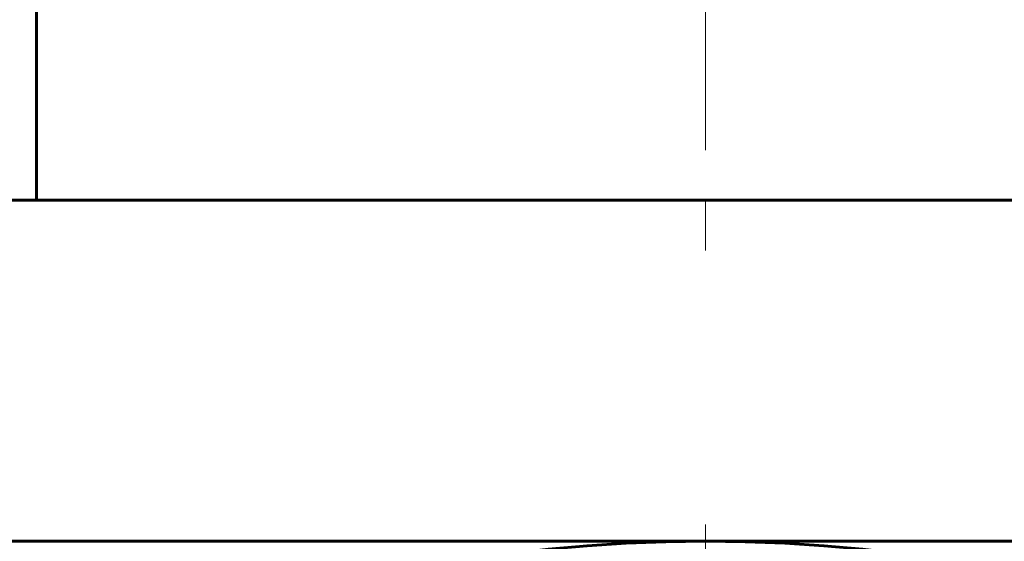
# Model space of a CAD drawing. Header units: millimetres. Extents: x -104 to 267, y -66 to 65.
# Tile 12 of 16: x 184 to 213, y 34 to 50. Entities that reach past the tile are written whole.
import ezdxf

# ---------------------------------------------------------------- set-up
doc = ezdxf.new("R2010")
doc.units = ezdxf.units.MM
doc.linetypes.add('K5LT_AXLED', pattern=[12, 7.5, -1.5, 1.5, -1.5])
doc.linetypes.add('K5LT_BASIC', pattern=[0])
doc.layers.add('Системный слой (1)', color=7, linetype='Continuous', true_color=0x6c6c6c)

# ---------------------------------------------------------------- blocks, each defined once
blk = doc.blocks.new('U69')
at = {"layer": 'Системный слой (1)', "color": 30, "linetype": 'K5LT_AXLED', "lineweight": 18, "true_color": 0xff8000}
blk.add_line((204.364, -11.85), (204.364, 36.15), dxfattribs=at)

msp = doc.modelspace()

# ---------------------------------------------------------------- linework, layer by layer
at = {"layer": 'Системный слой (1)', "color": 30, "linetype": 'K5LT_AXLED', "lineweight": 18, "true_color": 0xff8000}
msp.add_line((204.364, 65.35), (204.364, 42.35), dxfattribs=at)
at = {"layer": 'Системный слой (1)', "color": 150, "linetype": 'K5LT_BASIC', "lineweight": 60, "true_color": 0x0080ff}
for p, q in [((184.364, 44.35), (184.364, 53.35)), ((225.364, 44.35), (183.364, 44.35)), ((204.364, 34.15), (160.364, 34.15)), ((248.364, 34.15), (204.364, 34.15))]:
    msp.add_line(p, q, dxfattribs=at)
msp.add_circle((204.364, -11.85), 46, dxfattribs=at)

# ---------------------------------------------------------------- block references
at = {"layer": 'Системный слой (1)'}
msp.add_blockref('U69', (0, 0), dxfattribs=at)

doc.saveas('drawing.dxf')
